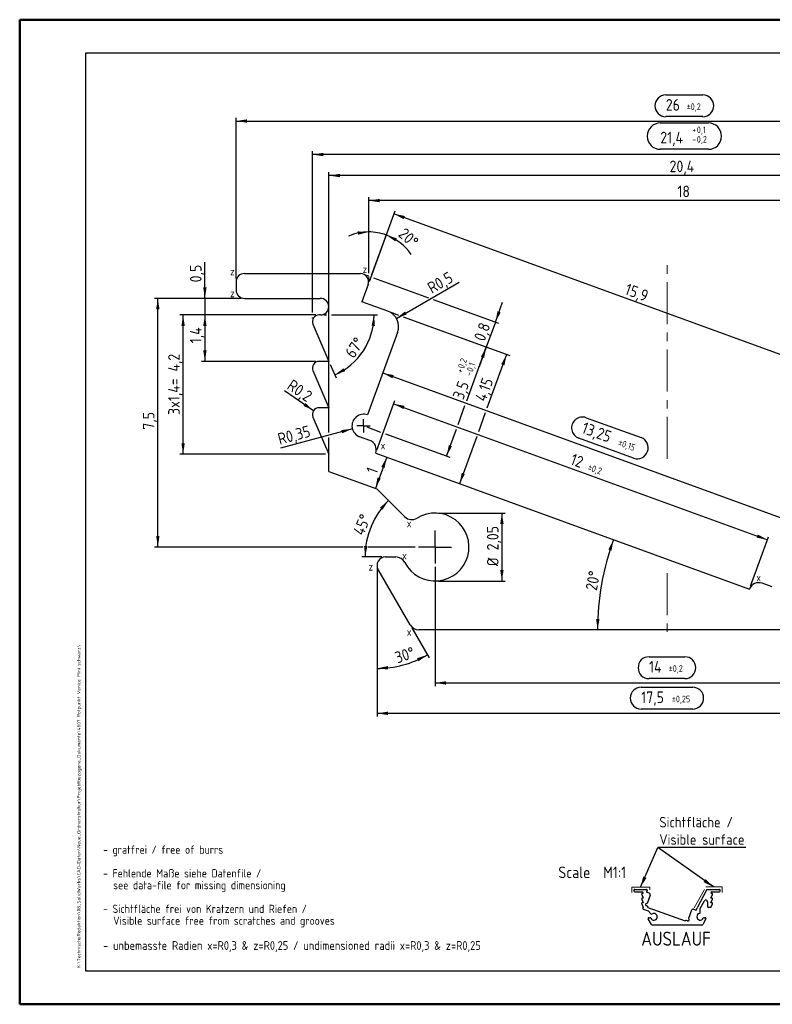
# Model space of a CAD drawing. Header units: millimetres. Extents: x 0 to 2655, y 0 to 601.
# Tile 1 of 2: x 0 to 227, y 0 to 297. Entities that reach past the tile are written whole.
import ezdxf
from ezdxf.enums import TextEntityAlignment as Align

# ---------------------------------------------------------------- set-up
doc = ezdxf.new("R2010")
doc.units = ezdxf.units.MM
for name, pattern in [('CENTER', [10.16, 6.35, -1.27, 1.27, -1.27]), ('CENTERX2', [20.32, 12.7, -2.54, 2.54, -2.54]), ('HIDDEN', [1.905, 1.27, -0.635])]:
    doc.linetypes.add(name, pattern=pattern)
doc.layers.add('FORMAT', color=7, linetype='Continuous')
doc.styles.add('SLDTEXTSTYLE0', font='ISOCP', dxfattribs={"width": 0.96})
doc.dimstyles.new('SLDDIMSTYLE0', dxfattribs={"dimtxt": 3.5, "dimasz": 3.302, "dimexe": 0, "dimexo": 0.0625, "dimgap": 0.875, "dimtad": 1, "dimdec": 4, "dimlfac": 0.1, "dimzin": 12, "dimdsep": 46, "dimtxsty": 'SLDTEXTSTYLE0', "dimsah": 1, "dimcen": 0.09, "dimadec": 0, "dimazin": 3, "dimtfac": 1, "dimtdec": 0, "dimtofl": 0, "dimtmove": 0, "dimatfit": 3, "dimfxl": 0, "dimfrac": 2, "dimtolj": 1, "dimtzin": 12, "dimarcsym": 0})
doc.dimstyles.new('SLDDIMSTYLE1', dxfattribs={"dimtxt": 3.5, "dimasz": 3.302, "dimexe": 0, "dimexo": 0.0625, "dimgap": 0.875, "dimtad": 1, "dimdec": 4, "dimlfac": 0.1, "dimzin": 12, "dimdsep": 46, "dimtxsty": 'SLDTEXTSTYLE0', "dimsah": 1, "dimcen": 0.09, "dimadec": 0, "dimazin": 3, "dimtfac": 1, "dimtdec": 0, "dimtofl": 0, "dimtmove": 0, "dimatfit": 3, "dimfxl": 0, "dimfrac": 2, "dimtolj": 1, "dimtzin": 12, "dimarcsym": 0})
doc.dimstyles.new('SLDDIMSTYLE10', dxfattribs={"dimtxt": 3.5, "dimasz": 3.302, "dimexe": 0, "dimexo": 0.0625, "dimgap": 0.875, "dimtad": 1, "dimdec": 1, "dimlfac": 0.1, "dimrnd": 1e-09, "dimzin": 12, "dimdsep": 46, "dimtxsty": 'SLDTEXTSTYLE0', "dimsah": 1, "dimcen": 0.09, "dimadec": 0, "dimazin": 3, "dimtol": 1, "dimtp": 0.25, "dimtm": 0.25, "dimtfac": 1, "dimtofl": 0, "dimtmove": 0, "dimatfit": 3, "dimfxl": 0, "dimfrac": 2, "dimtolj": 1, "dimarcsym": 0})
doc.dimstyles.new('SLDDIMSTYLE13', dxfattribs={"dimtxt": 3.5, "dimasz": 3.302, "dimexe": 0, "dimexo": 0.0625, "dimgap": 0.875, "dimtad": 1, "dimdec": 1, "dimlfac": 0.1, "dimrnd": 1e-09, "dimdsep": 46, "dimtxsty": 'SLDTEXTSTYLE0', "dimsah": 1, "dimcen": 0, "dimadec": 0, "dimazin": 2, "dimtfac": 1, "dimtdec": 1, "dimtofl": 0, "dimtmove": 0, "dimatfit": 3, "dimfxl": 0, "dimfrac": 2, "dimtolj": 1, "dimtzin": 12, "dimarcsym": 0})
doc.dimstyles.new('SLDDIMSTYLE14', dxfattribs={"dimtxt": 3.5, "dimasz": 3.302, "dimexe": 0, "dimexo": 0.0625, "dimgap": 0.875, "dimtad": 1, "dimdec": 1, "dimlfac": 0.1, "dimrnd": 1e-09, "dimdsep": 46, "dimtxsty": 'SLDTEXTSTYLE0', "dimsah": 1, "dimcen": 0.09, "dimadec": 0, "dimazin": 2, "dimtfac": 1, "dimtdec": 1, "dimtmove": 0, "dimatfit": 0, "dimfxl": 0, "dimfrac": 2, "dimtolj": 1, "dimtzin": 12, "dimarcsym": 0})
doc.dimstyles.new('SLDDIMSTYLE17', dxfattribs={"dimtxt": 3.5, "dimasz": 3.302, "dimexe": 0, "dimexo": 0.0625, "dimgap": 0.875, "dimtad": 1, "dimdec": 1, "dimlfac": 0.1, "dimrnd": 1e-09, "dimzin": 12, "dimdsep": 46, "dimtxsty": 'SLDTEXTSTYLE0', "dimsah": 1, "dimcen": 0.09, "dimadec": 0, "dimazin": 3, "dimtol": 1, "dimtp": 0.1, "dimtm": 0.2, "dimtfac": 1, "dimtdec": 1, "dimtofl": 0, "dimtmove": 0, "dimatfit": 3, "dimfxl": 0, "dimfrac": 2, "dimtolj": 1, "dimarcsym": 0})
doc.dimstyles.new('SLDDIMSTYLE18', dxfattribs={"dimtxt": 3.5, "dimasz": 3.302, "dimexe": 0, "dimexo": 0.0625, "dimgap": 0.875, "dimtad": 1, "dimdec": 1, "dimlfac": 0.1, "dimrnd": 1e-09, "dimzin": 12, "dimdsep": 46, "dimtxsty": 'SLDTEXTSTYLE0', "dimsah": 1, "dimcen": 0.09, "dimadec": 0, "dimazin": 3, "dimtfac": 1, "dimtofl": 0, "dimtmove": 0, "dimatfit": 3, "dimfxl": 0, "dimfrac": 2, "dimtolj": 1, "dimtzin": 12, "dimarcsym": 0})
doc.dimstyles.new('SLDDIMSTYLE2', dxfattribs={"dimtxt": 3.5, "dimasz": 3.302, "dimexe": 0, "dimexo": 0.0625, "dimgap": 0.875, "dimtad": 1, "dimdec": 0, "dimlfac": 0.1, "dimrnd": 1e-09, "dimzin": 12, "dimdsep": 46, "dimtxsty": 'SLDTEXTSTYLE0', "dimsah": 1, "dimcen": 0.09, "dimadec": 0, "dimazin": 3, "dimtfac": 1, "dimtdec": 0, "dimtofl": 0, "dimtmove": 0, "dimatfit": 3, "dimfxl": 0, "dimfrac": 2, "dimtolj": 1, "dimtzin": 12, "dimarcsym": 0})
doc.dimstyles.new('SLDDIMSTYLE20', dxfattribs={"dimtxt": 3.5, "dimasz": 3.302, "dimexe": 0, "dimexo": 0.0625, "dimgap": 0.875, "dimtad": 1, "dimdec": 1, "dimlfac": 0.1, "dimrnd": 1e-09, "dimzin": 12, "dimdsep": 46, "dimtxsty": 'SLDTEXTSTYLE0', "dimsah": 1, "dimcen": 0.09, "dimadec": 0, "dimazin": 3, "dimtol": 1, "dimtp": 0.2, "dimtm": 0.1, "dimtfac": 1, "dimtdec": 1, "dimtofl": 0, "dimtmove": 0, "dimatfit": 3, "dimfxl": 0, "dimfrac": 2, "dimtolj": 1, "dimarcsym": 0})
doc.dimstyles.new('SLDDIMSTYLE21', dxfattribs={"dimtxt": 0.18, "dimasz": 3.302, "dimexe": 0, "dimexo": 0.0625, "dimgap": 0, "dimtad": 0, "dimtih": 1, "dimtoh": 1, "dimdec": 0, "dimrnd": 1e-09, "dimzin": 0, "dimdsep": 46, "dimtxsty": 'Standard', "dimsah": 1, "dimcen": 0.09, "dimadec": 0, "dimazin": 0, "dimtfac": 3.302, "dimtdec": 0, "dimtofl": 0, "dimtmove": 0, "dimatfit": 3, "dimfxl": 0, "dimfrac": 2, "dimtolj": 1, "dimtzin": 0, "dimarcsym": 0})
doc.dimstyles.new('SLDDIMSTYLE3', dxfattribs={"dimtxt": 3.5, "dimasz": 3.302, "dimexe": 0, "dimexo": 0.0625, "dimgap": 0.875, "dimtad": 1, "dimlfac": 0.1, "dimrnd": 1e-09, "dimzin": 12, "dimdsep": 46, "dimtxsty": 'SLDTEXTSTYLE0', "dimsah": 1, "dimcen": 0.09, "dimadec": 0, "dimazin": 3, "dimtfac": 1, "dimtofl": 0, "dimtmove": 0, "dimatfit": 3, "dimfxl": 0, "dimfrac": 2, "dimtolj": 1, "dimtzin": 12, "dimarcsym": 0})
doc.dimstyles.new('SLDDIMSTYLE4', dxfattribs={"dimtxt": 3.5, "dimasz": 3.302, "dimexe": 0, "dimexo": 0.0625, "dimgap": 0.875, "dimtad": 1, "dimdec": 1, "dimlfac": 0.1, "dimrnd": 1e-09, "dimdsep": 46, "dimtxsty": 'SLDTEXTSTYLE0', "dimsah": 1, "dimcen": 0.09, "dimadec": 0, "dimazin": 2, "dimtfac": 1, "dimtmove": 0, "dimatfit": 0, "dimfxl": 0, "dimfrac": 2, "dimtolj": 1, "dimtzin": 12, "dimarcsym": 0})
doc.dimstyles.new('SLDDIMSTYLE5', dxfattribs={"dimtxt": 3.5, "dimasz": 3.302, "dimexe": 0, "dimexo": 0.0625, "dimgap": 0.875, "dimtad": 1, "dimdec": 1, "dimlfac": 0.1, "dimrnd": 1e-09, "dimzin": 12, "dimdsep": 46, "dimtxsty": 'SLDTEXTSTYLE0', "dimsah": 1, "dimcen": 0.09, "dimadec": 0, "dimazin": 3, "dimtfac": 1, "dimtdec": 1, "dimtofl": 0, "dimtmove": 0, "dimatfit": 3, "dimfxl": 0, "dimfrac": 2, "dimtolj": 1, "dimtzin": 12, "dimarcsym": 0})
doc.dimstyles.new('SLDDIMSTYLE6', dxfattribs={"dimtxt": 3.5, "dimasz": 3.302, "dimexe": 0, "dimexo": 0.0625, "dimgap": 0.875, "dimtad": 1, "dimdec": 1, "dimlfac": 0.1, "dimrnd": 1e-09, "dimdsep": 46, "dimtxsty": 'SLDTEXTSTYLE0', "dimsah": 1, "dimcen": 0, "dimadec": 0, "dimazin": 2, "dimtfac": 1, "dimtdec": 1, "dimtofl": 0, "dimtmove": 0, "dimatfit": 3, "dimfxl": 0, "dimfrac": 2, "dimtolj": 1, "dimtzin": 12, "dimarcsym": 0})
doc.dimstyles.new('SLDDIMSTYLE7', dxfattribs={"dimtxt": 3.5, "dimasz": 3.302, "dimexe": 0, "dimexo": 0.0625, "dimgap": 0.875, "dimtad": 1, "dimlfac": 0.1, "dimrnd": 1e-09, "dimdsep": 46, "dimtxsty": 'SLDTEXTSTYLE0', "dimsah": 1, "dimcen": 0, "dimadec": 0, "dimazin": 2, "dimtfac": 1, "dimtofl": 0, "dimtmove": 0, "dimatfit": 3, "dimfxl": 0, "dimfrac": 2, "dimtolj": 1, "dimtzin": 12, "dimarcsym": 0})
doc.dimstyles.new('SLDDIMSTYLE8', dxfattribs={"dimtxt": 3.5, "dimasz": 3.302, "dimexe": 0, "dimexo": 0.0625, "dimgap": 0.875, "dimtad": 1, "dimlfac": 0.1, "dimrnd": 1e-09, "dimzin": 12, "dimdsep": 46, "dimtxsty": 'SLDTEXTSTYLE0', "dimsah": 1, "dimcen": 0.09, "dimadec": 0, "dimazin": 3, "dimtol": 1, "dimtp": 0.15, "dimtm": 0.15, "dimtfac": 1, "dimtofl": 0, "dimtmove": 0, "dimatfit": 3, "dimfxl": 0, "dimfrac": 2, "dimtolj": 1, "dimarcsym": 0})
doc.dimstyles.new('SLDDIMSTYLE9', dxfattribs={"dimtxt": 3.5, "dimasz": 3.302, "dimexe": 0, "dimexo": 0.0625, "dimgap": 0.875, "dimtad": 1, "dimdec": 0, "dimlfac": 0.1, "dimrnd": 1e-09, "dimzin": 12, "dimdsep": 46, "dimtxsty": 'SLDTEXTSTYLE0', "dimsah": 1, "dimcen": 0.09, "dimadec": 0, "dimazin": 3, "dimtol": 1, "dimtp": 0.2, "dimtm": 0.2, "dimtfac": 1, "dimtdec": 1, "dimtofl": 0, "dimtmove": 0, "dimatfit": 3, "dimfxl": 0, "dimfrac": 2, "dimtolj": 1, "dimarcsym": 0})

# ---------------------------------------------------------------- blocks, each defined once
blk = doc.blocks.new('Speicherort')
at = {"layer": 'FORMAT', "color": 7, "style": 'SLDTEXTSTYLE0', "width": 0.96}
blk.add_attdef('AUTOATTR0', text='', height=2.12, rotation=90, dxfattribs=at).set_placement((3.73, -0.31), align=Align.BOTTOM_LEFT)
blk = doc.blocks.new('_D')
at = {"layer": 'FORMAT'}
for p, q in [((107.88, 129.88), (107.88, 100.54)), ((118.38, 113.79), (123.6, 104.75))]:
    blk.add_line(p, q, dxfattribs=at)
blk.add_arc((107.88, 131.98), 30.44, 270, 300, dxfattribs=at)
for points in [[(123.1, 105.62), (119.92, 104.58), (120.38, 103.67)], [(107.88, 101.54), (111.2, 101.21), (111.15, 102.23)]]:
    blk.add_solid(points, dxfattribs=at)
at = {"layer": 'FORMAT', "insert": (112.9, 106.3), "char_height": 3.5, "attachment_point": 1, "rotation": 18.733, "style": 'SLDTEXTSTYLE0'}
blk.add_mtext('30°', dxfattribs=at)
blk = doc.blocks.new('_D_1')
at = {"layer": 'FORMAT'}
for p, q in [((105.38, 220.79), (105.38, 234.19)), ((106.34, 220.36), (111.01, 233.19)), ((105.57, 218.24), (105.82, 218.93))]:
    blk.add_line(p, q, dxfattribs=at)
for start, end in [(90, 113.0924), (70, 90), (34.3053, 70)]:
    blk.add_arc((105.38, 217.71), 15.48, start, end, dxfattribs=at)
for points in [[(105.38, 233.19), (102.04, 233.35), (102.14, 232.34)], [(110.67, 232.26), (113.41, 230.35), (113.86, 231.26)]]:
    blk.add_solid(points, dxfattribs=at)
at = {"layer": 'FORMAT', "insert": (116.45, 234.72), "char_height": 3.5, "attachment_point": 1, "rotation": 317.0224, "style": 'SLDTEXTSTYLE0'}
blk.add_mtext('20°', dxfattribs=at)
blk = doc.blocks.new('_D_2')
at = {"layer": 'FORMAT'}
for p, q in [((105.38, 220.79), (105.38, 243.65)), ((285.38, 221.65), (285.38, 243.65)), ((285.38, 242.65), (105.38, 242.65))]:
    blk.add_line(p, q, dxfattribs=at)
for points in [[(105.38, 242.65), (108.68, 242.14), (108.68, 243.16)], [(285.38, 242.65), (282.07, 243.16), (282.07, 242.14)]]:
    blk.add_solid(points, dxfattribs=at)
at = {"layer": 'FORMAT', "insert": (198.5, 247.16), "char_height": 3.5, "attachment_point": 1, "style": 'SLDTEXTSTYLE0'}
blk.add_mtext('18', dxfattribs=at)
blk = doc.blocks.new('_D_3')
at = {"layer": 'FORMAT'}
for p, q in [((126.38, 148.4), (146.56, 148.4)), ((145.56, 148.4), (145.56, 127.9)), ((126.38, 127.9), (146.56, 127.9))]:
    blk.add_line(p, q, dxfattribs=at)
for points in [[(145.56, 148.4), (145.05, 145.1), (146.07, 145.1)], [(145.56, 127.9), (146.07, 131.2), (145.05, 131.2)]]:
    blk.add_solid(points, dxfattribs=at)
at = {"layer": 'FORMAT', "char_height": 3.5, "attachment_point": 1, "rotation": 90, "style": 'SLDTEXTSTYLE0'}
for s, insert in [('2,05', (141.05, 137.13)), ('%%c', (141.05, 132.38))]:
    blk.add_mtext(s, dxfattribs=dict(at, insert=insert))
blk = doc.blocks.new('_D_4')
at = {"layer": 'FORMAT'}
for p, q in [((55.96, 213.15), (55.96, 224.1)), ((66.88, 213.15), (54.96, 213.15)), ((55.96, 213.15), (55.96, 208.15)), ((89.38, 208.15), (54.96, 208.15)), ((55.96, 208.15), (55.96, 201.8))]:
    blk.add_line(p, q, dxfattribs=at)
for points in [[(55.96, 213.15), (56.46, 216.45), (55.45, 216.45)], [(55.96, 208.15), (55.45, 204.85), (56.46, 204.85)]]:
    blk.add_solid(points, dxfattribs=at)
at = {"layer": 'FORMAT', "insert": (51.45, 217.99), "char_height": 3.5, "attachment_point": 1, "rotation": 90, "style": 'SLDTEXTSTYLE0'}
blk.add_mtext('0,5', dxfattribs=at)
blk = doc.blocks.new('_D_5')
at = {"layer": 'FORMAT'}
for p, q in [((89.38, 208.15), (54.96, 208.15)), ((55.96, 208.15), (55.96, 194.15)), ((89.38, 194.15), (54.96, 194.15))]:
    blk.add_line(p, q, dxfattribs=at)
for points in [[(55.96, 208.15), (55.45, 204.85), (56.46, 204.85)], [(55.96, 194.15), (56.46, 197.45), (55.45, 197.45)]]:
    blk.add_solid(points, dxfattribs=at)
at = {"layer": 'FORMAT', "insert": (51.45, 199.6), "char_height": 3.5, "attachment_point": 1, "rotation": 90, "style": 'SLDTEXTSTYLE0'}
blk.add_mtext('1,4', dxfattribs=at)
blk = doc.blocks.new('_D_6')
at = {"layer": 'FORMAT'}
blk.add_line((88.72, 179.28), (79.93, 185.29), dxfattribs=at)
blk.add_solid([(88.72, 179.28), (86.28, 181.56), (85.71, 180.72)], dxfattribs=at)
at = {"layer": 'FORMAT', "insert": (82.42, 188.93), "char_height": 3.5, "attachment_point": 1, "rotation": 325.6482, "style": 'SLDTEXTSTYLE0'}
blk.add_mtext('R0,2', dxfattribs=at)
blk = doc.blocks.new('_D_7')
at = {"layer": 'FORMAT'}
blk.add_line((100.44, 173.8), (78.77, 168), dxfattribs=at)
blk.add_solid([(100.44, 173.8), (97.12, 173.44), (97.38, 172.46)], dxfattribs=at)
at = {"layer": 'FORMAT', "insert": (77.61, 172.34), "char_height": 3.5, "attachment_point": 1, "rotation": 15, "style": 'SLDTEXTSTYLE0'}
blk.add_mtext('R0,35', dxfattribs=at)
blk = doc.blocks.new('_D_8')
at = {"layer": 'FORMAT'}
for p, q in [((109.63, 190.65), (234.13, 145.33)), ((171.01, 177.16), (187.53, 171.14)), ((185.28, 164.96), (168.76, 170.98))]:
    blk.add_line(p, q, dxfattribs=at)
for centre, start, end in [((169.88, 174.07), 70, 250), ((186.41, 168.05), 250, 70)]:
    blk.add_arc(centre, 3.29, start, end, dxfattribs=at)
for points in [[(109.63, 190.65), (112.55, 189.04), (112.9, 190)], [(234.13, 145.33), (231.21, 146.94), (230.86, 145.98)]]:
    blk.add_solid(points, dxfattribs=at)
at = {"layer": 'FORMAT', "attachment_point": 1, "rotation": 340, "style": 'SLDTEXTSTYLE0'}
for s, insert, char_height in [('13,25', (170.57, 175.96), 3.5), ('±0,15', (181.12, 170.74), 2)]:
    blk.add_mtext(s, dxfattribs=dict(at, insert=insert, char_height=char_height))
blk = doc.blocks.new('_D_9')
at = {"layer": 'FORMAT'}
for p, q in [((105.57, 218.24), (113.34, 239.59)), ((262.41, 184.27), (113, 238.65)), ((255.83, 166.21), (262.75, 185.21))]:
    blk.add_line(p, q, dxfattribs=at)
for points in [[(113, 238.65), (115.93, 237.04), (116.27, 238)], [(262.41, 184.27), (259.48, 185.88), (259.13, 184.92)]]:
    blk.add_solid(points, dxfattribs=at)
at = {"layer": 'FORMAT', "insert": (183.56, 217.77), "char_height": 3.5, "attachment_point": 1, "rotation": 340, "style": 'SLDTEXTSTYLE0'}
blk.add_mtext('15,9', dxfattribs=at)
blk = doc.blocks.new('_D_10')
at = {"layer": 'FORMAT'}
for p, q in [((89.38, 208.15), (48.38, 208.15)), ((49.38, 166.15), (49.38, 208.15)), ((92.38, 166.15), (48.38, 166.15))]:
    blk.add_line(p, q, dxfattribs=at)
for points in [[(49.38, 208.15), (48.87, 204.85), (49.88, 204.85)], [(49.38, 166.15), (49.88, 169.45), (48.87, 169.45)]]:
    blk.add_solid(points, dxfattribs=at)
at = {"layer": 'FORMAT', "char_height": 3.5, "attachment_point": 1, "rotation": 90, "style": 'SLDTEXTSTYLE0'}
for s, insert in [('4,2', (44.86, 191.08)), ('3x1,4=', (44.86, 177.98))]:
    blk.add_mtext(s, dxfattribs=dict(at, insert=insert))
blk = doc.blocks.new('_D_11')
at = {"layer": 'FORMAT'}
for p, q in [((125.38, 132.15), (125.38, 96.15)), ((265.38, 132.15), (265.38, 96.15)), ((189.94, 105.04), (200.76, 105.04)), ((200.76, 98.47), (189.94, 98.47)), ((125.38, 97.15), (265.38, 97.15))]:
    blk.add_line(p, q, dxfattribs=at)
for centre, start, end in [((189.94, 101.75), 90, 270), ((200.76, 101.75), 270, 90)]:
    blk.add_arc(centre, 3.29, start, end, dxfattribs=at)
for points in [[(125.38, 97.15), (128.68, 96.64), (128.68, 97.66)], [(265.38, 97.15), (262.07, 97.66), (262.07, 96.64)]]:
    blk.add_solid(points, dxfattribs=at)
at = {"layer": 'FORMAT', "attachment_point": 1, "style": 'SLDTEXTSTYLE0'}
for s, insert, char_height in [('14', (189.94, 103.77), 3.5), ('±0,2', (195.88, 102.48), 2)]:
    blk.add_mtext(s, dxfattribs=dict(at, insert=insert, char_height=char_height))
blk = doc.blocks.new('_D_12')
at = {"layer": 'FORMAT'}
for p, q in [((107.88, 131.65), (107.88, 86.98)), ((282.88, 131.65), (282.88, 86.98)), ((187.58, 95.87), (203.12, 95.87)), ((203.12, 89.29), (187.58, 89.29)), ((282.88, 87.98), (107.88, 87.98))]:
    blk.add_line(p, q, dxfattribs=at)
for centre, start, end in [((187.58, 92.58), 90, 270), ((203.12, 92.58), 270, 90)]:
    blk.add_arc(centre, 3.29, start, end, dxfattribs=at)
for points in [[(107.88, 87.98), (111.18, 87.47), (111.18, 88.49)], [(282.88, 87.98), (279.57, 88.49), (279.57, 87.47)]]:
    blk.add_solid(points, dxfattribs=at)
at = {"layer": 'FORMAT', "attachment_point": 1, "style": 'SLDTEXTSTYLE0'}
for s, insert, char_height in [('17,5', (187.58, 94.59), 3.5), ('±0,25', (196.83, 93.3), 2)]:
    blk.add_mtext(s, dxfattribs=dict(at, insert=insert, char_height=char_height))
blk = doc.blocks.new('_D_13')
at = {"layer": 'FORMAT'}
blk.add_line((109.38, 135.15), (103.27, 135.15), dxfattribs=at)
blk.add_arc((128.38, 135.15), 24.11, 135, 180, dxfattribs=at)
for points in [[(111.33, 152.2), (108.77, 150.05), (109.54, 149.38)], [(104.27, 135.15), (105, 138.41), (103.98, 138.48)]]:
    blk.add_solid(points, dxfattribs=at)
at = {"layer": 'FORMAT', "insert": (100.53, 142.72), "char_height": 3.5, "attachment_point": 1, "rotation": 67.4994, "style": 'SLDTEXTSTYLE0'}
blk.add_mtext('45°', dxfattribs=at)
blk = doc.blocks.new('_D_17')
at = {"layer": 'FORMAT'}
blk.add_line((110.8, 165.25), (107.38, 155.85), dxfattribs=at)
for points in [[(110.8, 165.25), (109.2, 162.32), (110.15, 161.97)], [(107.38, 155.85), (108.99, 158.78), (108.03, 159.13)]]:
    blk.add_solid(points, dxfattribs=at)
at = {"layer": 'FORMAT', "insert": (104.5, 161.13), "char_height": 3.5, "attachment_point": 1, "rotation": 70, "style": 'SLDTEXTSTYLE0'}
blk.add_mtext('1', dxfattribs=at)
blk = doc.blocks.new('_D_18')
at = {"layer": 'FORMAT'}
blk.add_line((113.72, 207.11), (132.65, 218.04), dxfattribs=at)
blk.add_solid([(113.72, 207.11), (116.83, 208.32), (116.32, 209.2)], dxfattribs=at)
at = {"layer": 'FORMAT', "insert": (122.69, 217.48), "char_height": 3.5, "attachment_point": 1, "rotation": 30, "style": 'SLDTEXTSTYLE0'}
blk.add_mtext('R0,5', dxfattribs=at)
blk = doc.blocks.new('_D_19')
at = {"layer": 'FORMAT'}
for p, q in [((107.82, 167.4), (113.24, 182.31)), ((112.9, 181.37), (225.66, 140.33)), ((220.58, 126.36), (226.01, 141.27))]:
    blk.add_line(p, q, dxfattribs=at)
for points in [[(112.9, 181.37), (115.83, 179.77), (116.18, 180.72)], [(225.66, 140.33), (222.74, 141.94), (222.39, 140.98)]]:
    blk.add_solid(points, dxfattribs=at)
at = {"layer": 'FORMAT', "attachment_point": 1, "rotation": 340, "style": 'SLDTEXTSTYLE0'}
for s, insert, char_height in [('12', (167.14, 166.44), 3.5), ('±0,2', (171.95, 163.31), 2)]:
    blk.add_mtext(s, dxfattribs=dict(at, insert=insert, char_height=char_height))
blk = doc.blocks.new('_D_20')
at = {"layer": 'FORMAT'}
for p, q in [((104.67, 220.16), (105.36, 219.91)), ((106.8, 219.39), (123.37, 213.35)), ((124.8, 212.83), (144.53, 205.65)), ((143.59, 205.99), (145.76, 211.96)), ((112.04, 208.97), (114.32, 208.13)), ((115.75, 207.61), (141.79, 198.13)), ((143.59, 205.99), (140.85, 198.48)), ((140.85, 198.48), (138.68, 192.51))]:
    blk.add_line(p, q, dxfattribs=at)
for points in [[(143.59, 205.99), (145.2, 208.92), (144.24, 209.27)], [(140.85, 198.48), (139.25, 195.55), (140.2, 195.2)]]:
    blk.add_solid(points, dxfattribs=at)
at = {"layer": 'FORMAT', "insert": (137.02, 201.15), "char_height": 3.5, "attachment_point": 1, "rotation": 70, "style": 'SLDTEXTSTYLE0'}
blk.add_mtext('0,8', dxfattribs=at)
blk = doc.blocks.new('_D_25')
at = {"layer": 'FORMAT'}
for p, q in [((195.01, 274.54), (206.19, 274.54)), ((65.38, 219.15), (65.38, 267.65)), ((206.19, 267.97), (195.01, 267.97)), ((325.38, 221.41), (325.38, 267.65)), ((65.38, 266.65), (325.38, 266.65)), ((325.38, 219.15), (325.38, 219.89))]:
    blk.add_line(p, q, dxfattribs=at)
for centre, start, end in [((195.01, 271.25), 90, 270), ((206.19, 271.25), 270, 90)]:
    blk.add_arc(centre, 3.29, start, end, dxfattribs=at)
for points in [[(65.38, 266.65), (68.68, 266.14), (68.68, 267.16)], [(325.38, 266.65), (322.07, 267.16), (322.07, 266.14)]]:
    blk.add_solid(points, dxfattribs=at)
at = {"layer": 'FORMAT', "attachment_point": 1, "style": 'SLDTEXTSTYLE0'}
for s, insert, char_height in [('26', (195.01, 273.27), 3.5), ('±0,2', (201.3, 271.98), 2)]:
    blk.add_mtext(s, dxfattribs=dict(at, insert=insert, char_height=char_height))
blk = doc.blocks.new('_D_26')
at = {"layer": 'FORMAT'}
for p, q in [((193.35, 266.06), (207.85, 266.06)), ((88.38, 208.91), (88.38, 257.54)), ((302.38, 256.54), (88.38, 256.54)), ((207.85, 258.12), (193.35, 258.12)), ((302.38, 207.15), (302.38, 257.54)), ((88.38, 207.15), (88.38, 207.39))]:
    blk.add_line(p, q, dxfattribs=at)
for centre, start, end in [((193.35, 262.09), 90, 270), ((207.85, 262.09), 270, 90)]:
    blk.add_arc(centre, 3.97, start, end, dxfattribs=at)
for points in [[(88.38, 256.54), (91.68, 256.03), (91.68, 257.05)], [(302.38, 256.54), (299.07, 257.05), (299.07, 256.03)]]:
    blk.add_solid(points, dxfattribs=at)
at = {"layer": 'FORMAT', "attachment_point": 1, "style": 'SLDTEXTSTYLE0'}
for s, insert, char_height in [('+', (202.96, 264.99), 2), ('0,1', (204.36, 264.99), 2), ('21,4', (193.35, 263.42), 3.5), ('0,2', (204.36, 262.13), 2), ('-', (202.96, 262.13), 2)]:
    blk.add_mtext(s, dxfattribs=dict(at, insert=insert, char_height=char_height))
blk = doc.blocks.new('_D_27')
at = {"layer": 'FORMAT'}
for p, q in [((93.38, 172.67), (93.38, 251.21)), ((297.38, 250.21), (93.38, 250.21)), ((297.38, 167.15), (297.38, 251.21)), ((93.38, 161.95), (93.38, 171.15))]:
    blk.add_line(p, q, dxfattribs=at)
for points in [[(93.38, 250.21), (96.68, 249.7), (96.68, 250.72)], [(297.38, 250.21), (294.07, 250.72), (294.07, 249.7)]]:
    blk.add_solid(points, dxfattribs=at)
at = {"layer": 'FORMAT', "insert": (196.15, 254.72), "char_height": 3.5, "attachment_point": 1, "style": 'SLDTEXTSTYLE0'}
blk.add_mtext('20,4', dxfattribs=at)
blk = doc.blocks.new('_D_28')
at = {"layer": 'FORMAT'}
for p, q in [((66.88, 213.15), (40.76, 213.15)), ((41.76, 138.15), (41.76, 213.15)), ((103.69, 138.15), (40.76, 138.15)), ((119.38, 138.15), (105.22, 138.15))]:
    blk.add_line(p, q, dxfattribs=at)
for points in [[(41.76, 213.15), (41.25, 209.85), (42.26, 209.85)], [(41.76, 138.15), (42.26, 141.45), (41.25, 141.45)]]:
    blk.add_solid(points, dxfattribs=at)
at = {"layer": 'FORMAT', "insert": (37.24, 173.53), "char_height": 3.5, "attachment_point": 1, "rotation": 90, "style": 'SLDTEXTSTYLE0'}
blk.add_mtext('7,5', dxfattribs=at)
blk = doc.blocks.new('_D_31')
at = {"layer": 'FORMAT'}
for p, q in [((112.04, 208.97), (114.32, 208.13)), ((115.75, 207.61), (141.78, 198.14)), ((134.94, 182.25), (140.84, 198.48)), ((132.34, 175.11), (134.41, 180.81)), ((104.76, 174.37), (108.98, 172.83)), ((110.41, 172.31), (129.81, 165.25)), ((128.87, 165.59), (131.82, 173.68))]:
    blk.add_line(p, q, dxfattribs=at)
for points in [[(140.84, 198.48), (139.24, 195.55), (140.19, 195.2)], [(128.87, 165.59), (130.48, 168.52), (129.53, 168.87)]]:
    blk.add_solid(points, dxfattribs=at)
at = {"layer": 'FORMAT', "attachment_point": 1, "rotation": 70, "style": 'SLDTEXTSTYLE0'}
for s, insert, char_height in [('0,2', (132.18, 192.45), 2), ('0,1', (134.86, 191.47), 2), ('+', (131.7, 191.14), 2), ('-', (134.39, 190.16), 2), ('3,5', (130.61, 183.54), 3.5)]:
    blk.add_mtext(s, dxfattribs=dict(at, insert=insert, char_height=char_height))
blk = doc.blocks.new('_D_32')
at = {"layer": 'FORMAT'}
for p, q in [((112.04, 208.97), (114.32, 208.13)), ((115.75, 207.61), (147.91, 195.91)), ((146.97, 196.25), (141.06, 180.02)), ((140.54, 178.58), (138.47, 172.88)), ((137.95, 171.45), (132.78, 157.25))]:
    blk.add_line(p, q, dxfattribs=at)
for points in [[(146.97, 196.25), (145.37, 193.32), (146.32, 192.97)], [(132.78, 157.25), (134.39, 160.18), (133.43, 160.53)]]:
    blk.add_solid(points, dxfattribs=at)
at = {"layer": 'FORMAT', "insert": (137.34, 182.97), "char_height": 3.5, "attachment_point": 1, "rotation": 70, "style": 'SLDTEXTSTYLE0'}
blk.add_mtext('4,15', dxfattribs=at)
blk = doc.blocks.new('_D_33')
at = {"layer": 'FORMAT'}
blk.add_arc((253.94, 113.15), 79.52, 160, 180, dxfattribs=at)
for points in [[(179.22, 140.35), (177.67, 137.39), (178.63, 137.06)], [(174.42, 113.15), (175, 116.44), (173.98, 116.46)]]:
    blk.add_solid(points, dxfattribs=at)
at = {"layer": 'FORMAT', "insert": (170.74, 125.46), "char_height": 3.5, "attachment_point": 1, "rotation": 79.2056, "style": 'SLDTEXTSTYLE0'}
blk.add_mtext('20°', dxfattribs=at)
blk = doc.blocks.new('_D_34')
at = {"layer": 'FORMAT'}
for p, q in [((91.88, 208.15), (92.61, 208.15)), ((94.14, 208.15), (108.01, 208.15)), ((93.77, 193.23), (95.53, 189.17))]:
    blk.add_line(p, q, dxfattribs=at)
blk.add_arc((87.33, 208.15), 19.67, 293.3413, 0, dxfattribs=at)
for points in [[(107.01, 208.15), (106.23, 204.9), (107.24, 204.82)], [(95.13, 190.09), (98.28, 191.2), (97.8, 192.09)]]:
    blk.add_solid(points, dxfattribs=at)
at = {"layer": 'FORMAT', "insert": (97.96, 196.79), "char_height": 3.5, "attachment_point": 1, "rotation": 56.0676, "style": 'SLDTEXTSTYLE0'}
blk.add_mtext('67°', dxfattribs=at)
blk = doc.blocks.new('SW_NOTE_0_6')
at = {"color": 0, "linetype": 'Continuous', "lineweight": 0, "attachment_point": 1, "style": 'SLDTEXTSTYLE0'}
for s, insert, char_height in [('- gratfrei / free of burrs', (0, 3.22), 2.5), ('- Fehlende Maße siehe Datenfile /', (0, -3.92), 2.5), ('see data-file for missing dimensioning', (3.05, -7.5), 2.5), ('- Sichtfläche frei von Kratzern und Riefen /', (0, -14.64), 2.5), ('Visible surface free from scratches and grooves', (3.05, -18.21), 2.5), ('- unbemasste Radien x=R0,3 & z=R0,25 / undimensioned radii x=R0,3 & z=R0,25', (0, -25.63), 2.6458)]:
    blk.add_mtext(s, dxfattribs=dict(at, insert=insert, char_height=char_height))
blk = doc.blocks.new('SW_CENTERMARKSYMBOL_1')
at = {"layer": 'FORMAT', "color": 0}
for q in [(0, 5), (-5, 0), (0, -5), (5, 0)]:
    blk.add_line((0, 0), q, dxfattribs=at)
blk = doc.blocks.new('SW_CENTERMARKSYMBOL_2')
at = {"layer": 'FORMAT', "color": 0}
for q in [(-2, 0), (0, 2), (0, -2), (2, 0)]:
    blk.add_line((0, 0), q, dxfattribs=at)
blk = doc.blocks.new('Scale M')
at = {"color": 7, "linetype": 'Continuous', "lineweight": 0, "style": 'SLDTEXTSTYLE0', "width": 0.96}
blk.add_attdef('AUTOATTR0', text='', height=7, dxfattribs=at).set_placement((0.09, 6.05), align=Align.BOTTOM_LEFT)
blk = doc.blocks.new('SW_NOTE_0_7')
at = {"layer": 'FORMAT', "color": 0}
blk.add_line((26.51, 0), (0, 0), dxfattribs=at)
blk.add_line((26.51, 0), (0, 0), dxfattribs=at)
at = {"layer": 'FORMAT', "color": 0, "char_height": 3.175, "attachment_point": 1, "style": 'SLDTEXTSTYLE0'}
for s, insert in [('Sichtfläche /', (0.48, 9.26)), ('Visible surface', (0.48, 4.03))]:
    blk.add_mtext(s, dxfattribs=dict(at, insert=insert))

msp = doc.modelspace()

# ---------------------------------------------------------------- linework, layer by layer
at = {"color": 7, "linetype": 'Continuous', "lineweight": 50}
for p, q in [((0.07884, 0.21478), (0.07884, 297.21478)), ((0.07884, 297.21478), (420.07884, 297.21478)), ((0.07884, 0.21478), (420.07884, 0.21478))]:
    msp.add_line(p, q, dxfattribs=at)
at = {"color": 7, "linetype": 'Continuous', "lineweight": 25}
for p, q in [((67.87531, 220.65242), (102.87531, 220.65242)), ((65.37531, 218.15242), (65.37531, 215.65242)), ((105.22454, 217.29737), (103.34343, 212.12907)), ((67.87531, 213.15242), (90.75213, 213.15242)), ((111.0959, 209.3074), (103.34343, 212.12907)), ((90.87531, 208.15242), (90.37531, 208.15242)), ((88.53899, 205.36001), (93.37531, 194.15242)), ((114.08426, 202.89884), (105.02072, 177.99698)), ((93.37531, 194.15242), (90.37531, 194.15242)), ((88.53899, 191.36001), (93.37531, 180.15242)), ((93.37531, 180.15242), (90.37531, 180.15242)), ((88.53899, 177.36001), (93.37531, 166.15242)), ((105.68058, 170.30757), (102.62658, 171.41913)), ((107.4736, 166.46243), (220.23672, 125.42001)), ((93.37531, 160.95201), (93.37531, 166.15242)), ((93.37531, 160.95201), (107.8407, 155.68704)), ((116.24945, 147.27828), (107.8407, 155.68704)), ((110.37531, 135.15242), (113.56165, 135.15242)), ((117.88086, 114.65242), (108.21025, 131.40242)), ((227.13586, 126.10146), (224.08185, 127.21303)), ((270.27168, 113.15242), (120.47894, 113.15242)), ((185.40778, 34.62709), (185.40778, 34.37709)), ((185.65778, 34.87709), (189.15778, 34.87709)), ((185.65778, 34.12709), (187.94546, 34.12709)), ((187.72415, 33.34785), (188.20778, 32.22709)), ((187.95778, 33.62709), (187.90778, 33.62709)), ((189.3927, 34.54159), (189.20459, 34.02475)), ((189.97984, 33.74259), (189.20459, 34.02475)), ((190.27868, 33.10173), (189.37232, 30.61155)), ((207.40778, 34.87709), (204.41932, 29.33839)), ((207.40778, 34.87709), (211.15778, 34.87709)), ((208.60778, 32.22709), (209.09141, 33.34785)), ((208.90778, 33.62709), (208.85778, 33.62709)), ((208.8701, 34.12709), (211.15778, 34.12709)), ((211.40778, 34.37709), (211.40778, 34.62709)), ((187.72415, 31.94785), (188.20778, 30.82709)), ((187.72415, 30.54785), (188.20778, 29.42709)), ((188.20778, 32.22709), (187.90778, 32.22709)), ((188.20778, 30.82709), (187.90778, 30.82709)), ((189.43831, 29.8426), (189.13291, 29.95376)), ((205.40778, 29.06443), (206.66775, 31.3996)), ((207.60778, 31.16218), (207.60778, 29.72709)), ((208.90778, 32.22709), (208.60778, 32.22709)), ((208.60778, 30.82709), (209.09141, 31.94785)), ((208.90778, 30.82709), (208.60778, 30.82709)), ((208.60778, 29.42709), (209.09141, 30.54785)), ((188.20778, 28.90705), (188.20778, 29.42709)), ((188.20778, 28.90705), (189.65432, 28.38055)), ((189.61761, 29.45809), (200.89392, 25.35385)), ((190.49519, 27.53968), (189.65432, 28.38055)), ((202.7296, 28.56996), (201.82325, 26.07978)), ((203.37046, 28.8688), (204.14571, 28.58663)), ((204.14571, 28.58663), (204.41932, 29.33839)), ((205.40778, 27.91768), (205.40778, 29.06443)), ((208.60778, 29.42709), (207.90778, 29.42709)), ((190.65834, 24.27709), (189.69127, 25.95209)), ((189.90778, 26.32709), (190.22641, 26.32709)), ((205.89742, 24.12709), (190.91814, 24.12709)), ((201.58383, 25.42199), (201.27843, 25.53315)), ((207.12429, 25.95209), (206.15723, 24.27709)), ((206.58915, 26.32709), (206.90778, 26.32709))]:
    msp.add_line(p, q, dxfattribs=at)
for centre, radius, start, end in [((67.87531, 218.15242), 2.5, 90, 180), ((102.87531, 218.15242), 2.5, 340, 90), ((67.87531, 215.65242), 2.5, 180, 270), ((90.81372, 210.65242), 2.50076, 271.4112323, 91.4112323), ((90.37531, 206.15242), 2, 90, 203.3412712), ((109.38579, 204.60894), 5, 340, 70), ((90.37531, 192.15242), 2, 90, 203.3412712), ((90.37531, 178.15242), 2, 90, 203.3412712), ((103.82365, 174.70806), 3.5, 70, 250), ((104.65452, 167.48849), 3, 340, 70), ((125.37531, 138.15242), 10.25, 206.9254114, 121.9138952), ((118.37077, 149.3996), 3, 225, 301.9138952), ((110.37531, 132.65242), 2.5, 90, 210), ((113.56165, 132.15242), 3, 26.9254114, 90), ((223.05579, 124.39395), 3, 70, 160), ((120.47894, 116.15242), 3, 210, 270), ((185.65778, 34.62709), 0.25, 90, 180), ((185.65778, 34.37709), 0.25, 180, 270), ((187.90778, 33.42709), 0.2, 90, 203.3412712), ((187.95162, 33.87709), 0.25008, 271.4112323, 91.4112323), ((189.15778, 34.62709), 0.25, 340, 90), ((189.80883, 33.27274), 0.5, 340, 70), ((208.86394, 33.87709), 0.25008, 88.5887677, 268.5887677), ((208.90778, 33.42709), 0.2, 336.6587288, 90), ((211.15778, 34.62709), 0.25, 0, 90), ((211.15778, 34.37709), 0.25, 270, 0), ((187.90778, 32.02709), 0.2, 90, 203.3412712), ((187.90778, 30.62709), 0.2, 90, 203.3412712), ((189.25261, 30.28265), 0.35, 70, 250), ((189.3357, 29.5607), 0.3, 340, 70), ((207.10778, 31.16218), 0.5, 360, 151.6504999), ((207.90778, 29.72709), 0.3, 180, 270), ((208.90778, 32.02709), 0.2, 336.6587288, 90), ((208.90778, 30.62709), 0.2, 336.6587288, 90), ((191.40778, 26.62709), 1.025, 206.9254114, 121.9138952), ((190.70733, 27.75181), 0.3, 225, 301.9138952), ((203.19945, 28.39895), 0.5, 70, 160), ((205.40778, 26.62709), 1.025, 103.0861048, 333.0745886), ((205.10778, 27.91768), 0.3, 283.0861048, 360), ((189.90778, 26.07709), 0.25, 90, 210), ((190.22641, 26.02709), 0.3, 26.9254114, 90), ((190.91814, 24.42709), 0.3, 210, 270), ((201.17583, 25.25124), 0.3, 70, 160), ((201.70354, 25.75089), 0.35, 250, 70), ((205.89742, 24.42709), 0.3, 270, 330), ((206.58915, 26.02709), 0.3, 90, 153.0745886), ((206.90778, 26.07709), 0.25, 330, 90)]:
    msp.add_arc(centre, radius, start, end, dxfattribs=at)
at = {"layer": 'FORMAT'}
for p, q in [((20.07884, 10.21478), (20.07884, 287.21478)), ((20.07884, 287.21478), (410.07884, 287.21478))]:
    msp.add_line(p, q, dxfattribs=at)
at = {"layer": 'FORMAT', "linetype": 'CENTERX2', "lineweight": 18}
for p, q in [((195.37531, 164.7156), (195.37531, 223.78009)), ((195.37531, 130.30816), (195.37531, 110.49783))]:
    msp.add_line(p, q, dxfattribs=at)
at = {"layer": 'FORMAT', "linetype": 'HIDDEN', "lineweight": 18}
for p, q in [((105.37531, 219.79041), (105.37531, 218.15242)), ((107.87531, 132.65242), (107.87531, 130.8805))]:
    msp.add_line(p, q, dxfattribs=at)
at = {"layer": 'FORMAT', "linetype": 'CENTER', "lineweight": 18}
for p, q in [((184.76265, 33.92893), (184.76265, 35.51722)), ((184.76265, 35.51722), (190.15507, 35.51722)), ((190.15507, 35.51722), (190.15507, 34.75169)), ((203.59268, 29.28799), (207.09329, 35.60853)), ((207.09329, 35.60853), (211.98767, 35.60853)), ((211.98767, 35.60853), (211.98767, 33.92893))]:
    msp.add_line(p, q, dxfattribs=at)
at = {"layer": 'FORMAT', "color": 250, "lineweight": 25}
msp.add_line((410.07884, 10.21478), (20.07884, 10.21478), dxfattribs=at)

# ---------------------------------------------------------------- block references
at = {"color": 7, "linetype": 'Continuous', "lineweight": 0}
msp.add_blockref('SW_NOTE_0_6', (25.23276, 44.90342), dxfattribs=at)
at = {"layer": 'FORMAT'}
for name, p in [('SW_CENTERMARKSYMBOL_2', (103.82365, 174.70806)), ('SW_CENTERMARKSYMBOL_1', (125.37531, 138.15242)), ('SW_NOTE_0_7', (192.59091, 47.47273))]:
    msp.add_blockref(name, p, dxfattribs=at)
at = {"layer": 'FORMAT', "xscale": 0.5, "yscale": 0.5, "zscale": 0.5}
for name, p, values in [('Speicherort', (16.87183, 11.29863), {'AUTOATTR0': 'K:\\TechnischeRedaktion\\08_SolidWorks\\CAD-Daten\\Neue_Ordnerstrukur\\Projektbezogene_Dokumente\\4607 Rotpunkt Venice Mini schwarz\\'}), ('Scale M', (162.53756, 34.19541), {'AUTOATTR0': 'Scale  M1:1'})]:
    msp.add_blockref(name, p, dxfattribs=at).add_auto_attribs(values)

# ---------------------------------------------------------------- texts
at = {"layer": 'FORMAT', "attachment_point": 1, "style": 'SLDTEXTSTYLE0'}
for s, insert, char_height in [('z', (63.55085, 222.46306), 2.38125), ('z', (103.54533, 223.16401), 2.38125), ('z', (63.55085, 215.87122), 2.38125), ('x', (108.98486, 169.98632), 2.38125), ('x', (116.87619, 146.49553), 2.38125), ('x', (115.45166, 136.79255), 2.38125), ('z', (105.32634, 133.44304), 2.38125), ('x', (222.31201, 130.16247), 2.38125), ('x', (116.87619, 113.76552), 2.38125), ('AUSLAUF', (187.58234, 22.12404), 4.233333)]:
    msp.add_mtext(s, dxfattribs=dict(at, insert=insert, char_height=char_height))

# ---------------------------------------------------------------- dimensions: what is measured, and where the dimension line sits
at = {"layer": 'FORMAT'}
for base, p1, p2, angle, dimstyle, picture, middle in [((325.37531, 266.65242), (65.37531, 218.15242), (325.37531, 218.15242), 0, 'SLDDIMSTYLE9', '_D_25', (200.59978, 266.65242)), ((112.99653, 238.65073), (255.49072, 165.2654), (105.22454, 217.29737), 340, 'SLDDIMSTYLE5', '_D_9', (185.71125, 212.18474)), ((55.95691, 208.15242), (67.87531, 213.15242), (90.37531, 208.15242), 90, 'SLDDIMSTYLE4', '_D_4', (55.95691, 221.04692)), ((140.85255, 198.47686), (103.73036, 220.50166), (111.0959, 209.3074), 70, 'SLDDIMSTYLE14', '_D_20', (142.30827, 202.47643)), ((41.75579, 213.15242), (120.37531, 138.15242), (67.87531, 213.15242), 90, 'SLDDIMSTYLE5', '_D_28', (41.75579, 176.58731)), ((55.95691, 194.15242), (90.37531, 208.15242), (90.37531, 194.15242), 90, 'SLDDIMSTYLE5', '_D_5', (55.95691, 202.47643)), ((140.84402, 198.47997), (103.82365, 174.70806), (111.0959, 209.3074), 70, 'SLDDIMSTYLE20', '_D_31', (136.96639, 187.82625)), ((132.77829, 157.25228), (111.0959, 209.3074), (107.4736, 166.46243), 70, 'SLDDIMSTYLE3', '_D_32', (142.98204, 185.28687)), ((234.1344, 145.3298), (114.08426, 202.89884), (238.59353, 157.58117), 340, 'SLDDIMSTYLE8', '_D_8', (175.82891, 166.55126)), ((225.66435, 140.33232), (107.4736, 166.46243), (220.23672, 125.42001), 340, 'SLDDIMSTYLE9', '_D_19', (170.5186, 160.40373)), ((107.38173, 155.85409), (107.4736, 166.46243), (107.8407, 155.68704), 70, 'SLDDIMSTYLE2', '_D_17', (109.03766, 160.40373)), ((265.37531, 97.15242), (125.37531, 133.15242), (265.37531, 133.15242), 0, 'SLDDIMSTYLE9', '_D_11', (195.35007, 97.15242))]:
    dim = msp.add_linear_dim(base=base, p1=p1, p2=p2, angle=angle, dimstyle=dimstyle, dxfattribs=at)
    dim.commit()
    dim.dimension.update_dxf_attribs({"geometry": picture, "text_midpoint": middle, "dimtype": 160})
for base, p1, p2, dimstyle, picture, middle in [((88.37531, 256.5379), (302.37531, 206.15242), (88.37531, 206.15242), 'SLDDIMSTYLE17', '_D_26', (200.59978, 256.5379)), ((93.37531, 250.21139), (297.37531, 166.15242), (93.37531, 160.95201), 'SLDDIMSTYLE18', '_D_27', (200.59978, 250.21139)), ((105.37531, 242.65242), (285.37531, 220.65242), (105.37531, 219.79041), 'SLDDIMSTYLE2', '_D_2', (200.59978, 242.65242)), ((107.87531, 87.97763), (282.87531, 132.65242), (107.87531, 132.65242), 'SLDDIMSTYLE10', '_D_12', (195.35007, 87.97763))]:
    dim = msp.add_linear_dim(base=base, p1=p1, p2=p2, dimstyle=dimstyle, dxfattribs=at)
    dim.commit()
    dim.dimension.update_dxf_attribs({"geometry": picture, "text_midpoint": middle, "dimtype": 160})
for base, line1, line2, dimstyle, picture, middle in [((108.06283, 232.9533), ((105.22454, 217.29737), (103.34343, 212.12907)), ((105.37531, 219.79041), (105.37531, 218.15242)), 'SLDDIMSTYLE1', '_D_1', (115.92605, 229.03476)), ((103.77194, 197.34265), ((88.53899, 205.36001), (93.37531, 194.15242)), ((90.87531, 208.15242), (90.37531, 208.15242)), 'SLDDIMSTYLE1', '_D_34', (103.65725, 197.17024)), ((175.62992, 126.96089), ((270.27168, 113.15242), (120.47894, 113.15242)), ((220.23672, 125.42001), (107.4736, 166.46243)), 'SLDDIMSTYLE1', '_D_33', (175.82891, 128.04538)), ((106.10235, 144.37819), ((110.37531, 135.15242), (113.56165, 135.15242)), ((107.8407, 155.68704), (116.24945, 147.27828)), 'SLDDIMSTYLE0', '_D_13', (106.10245, 144.37844)), ((115.75449, 102.57704), ((107.87531, 132.65242), (107.87531, 130.8805)), ((117.88086, 114.65242), (108.21025, 131.40242)), 'SLDDIMSTYLE0', '_D', (117.6523, 103.15242))]:
    dim = msp.add_angular_dim_2l(base=base, line1=line1, line2=line2, dimstyle=dimstyle, dxfattribs=at)
    dim.commit()
    dim.dimension.update_dxf_attribs({"geometry": picture, "text_midpoint": middle, "dimtype": 162})
for center, mpoint, dimstyle, picture, middle in [((109.38579, 204.60894), (113.71592, 207.10894), 'SLDDIMSTYLE13', '_D_18', (128.91029, 215.88141)), ((90.37531, 178.15242), (88.72413, 179.28097), 'SLDDIMSTYLE6', '_D_6', (83.32205, 182.9732)), ((103.82365, 174.70806), (100.44291, 173.80219), 'SLDDIMSTYLE7', '_D_7', (84.10851, 169.42541))]:
    dim = msp.add_radius_dim(center=center, mpoint=mpoint, dimstyle=dimstyle, dxfattribs=at)
    dim.commit()
    dim.dimension.update_dxf_attribs({"geometry": picture, "text_midpoint": middle, "dimtype": 164})
for base, p1, p2, text, dimstyle, picture, middle in [((49.37531, 208.15242), (93.37531, 166.15242), (90.37531, 208.15242), '3x1,4=<>', 'SLDDIMSTYLE5', '_D_10', (49.37531, 187.75757)), ((142.30827, 127.90242), (125.37531, 148.40242), (125.37531, 127.90242), '%%c<>', 'SLDDIMSTYLE3', '_D_3', (142.30827, 139.03143))]:
    dim = msp.add_linear_dim(base=base, p1=p1, p2=p2, angle=90, text=text, dimstyle=dimstyle, dxfattribs=at)
    dim.commit()
    dim.dimension.update_dxf_attribs({"geometry": picture, "text_midpoint": middle, "dimtype": 160})

# ---------------------------------------------------------------- leaders
for points in [[(187.35672, 35.51722), (192.59091, 47.47273)], [(209.38681, 35.60853), (192.59091, 47.47273)]]:
    msp.add_leader(points, dimstyle='SLDDIMSTYLE21', dxfattribs=at)

doc.saveas('drawing.dxf')
